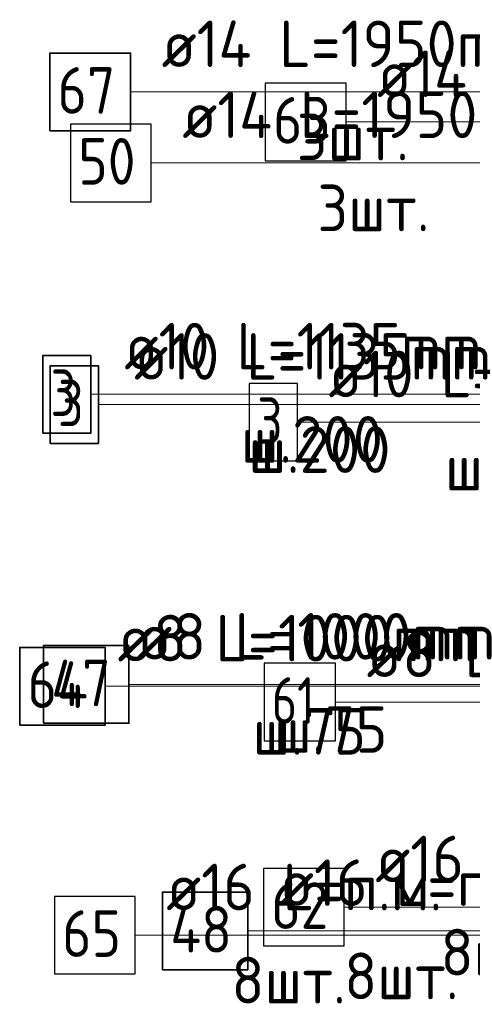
# Model space of a CAD drawing. Header units: metres. Extents: x -38 to 97, y -15 to 21.
# Tile 56 of 205: x 71.664 to 71.955, y 4.241 to 4.875. Entities that reach past the tile are written whole.
import ezdxf

# ---------------------------------------------------------------- set-up
doc = ezdxf.new("R2010")
doc.units = ezdxf.units.M
for name, color, linetype, lineweight in [('XR$3$Арм.стержн. Арматура края', 96, 'Continuous', 35), ('XR$3$Арм.стержн. Доп. арматура', 180, 'Continuous', 35), ('XR$3$Арм.стержн. Хомут', 240, 'Continuous', 35), ('XR$3$Арм.стержн.горизонт. 1', 180, 'Continuous', 35), ('XR$4$Арм.стержн. Арматура края', 96, 'Continuous', 35), ('XR$4$Арм.стержн. Доп. арматура', 180, 'Continuous', 35), ('XR$4$Арм.стержн. Хомут', 240, 'Continuous', 35), ('XR$4$Арм.стержн.горизонт. 1', 180, 'Continuous', 35), ('XR$6$Арм.стержн. Арматура края', 96, 'Continuous', 35), ('XR$6$Арм.стержн. Доп. арматура', 180, 'Continuous', 35), ('XR$6$Арм.стержн. Хомут', 240, 'Continuous', 35), ('XR$6$Арм.стержн.горизонт. 1', 180, 'Continuous', 35)]:
    doc.layers.add(name, color=color, linetype=linetype, lineweight=lineweight)
doc.styles.add('ISOCPEUR', font='txt')

msp = doc.modelspace()

# ---------------------------------------------------------------- linework, layer by layer
at = {"layer": 'XR$3$Арм.стержн. Арматура края', "color": 7, "linetype": 'Continuous', "lineweight": 13, "transparency": 33554687}
msp.add_line((71.84244, 4.61561), (72.14944, 4.61561), dxfattribs=at)
at = {"layer": 'XR$3$Арм.стержн. Арматура края', "color": 7, "linetype": 'Continuous', "lineweight": 25, "transparency": 33554687}
msp.add_lwpolyline([(71.81144, 4.59061), (71.84244, 4.59061), (71.84244, 4.64061), (71.81144, 4.64061), (71.81144, 4.59061)], dxfattribs=at)
at = {"layer": 'XR$3$Арм.стержн. Доп. арматура', "color": 7, "linetype": 'Continuous', "lineweight": 13, "transparency": 33554687}
msp.add_line((71.87373, 4.80895), (72.18973, 4.80895), dxfattribs=at)
at = {"layer": 'XR$3$Арм.стержн. Доп. арматура', "color": 7, "linetype": 'Continuous', "lineweight": 25, "transparency": 33554687}
msp.add_lwpolyline([(71.82173, 4.78395), (71.87373, 4.78395), (71.87373, 4.83395), (71.82173, 4.83395), (71.82173, 4.78395)], dxfattribs=at)
at = {"layer": 'XR$3$Арм.стержн. Хомут', "color": 7, "linetype": 'Continuous', "lineweight": 13, "transparency": 33554687}
msp.add_line((71.86694, 4.4354), (72.14994, 4.4354), dxfattribs=at)
at = {"layer": 'XR$3$Арм.стержн. Хомут', "color": 7, "linetype": 'Continuous', "lineweight": 25, "transparency": 33554687}
msp.add_lwpolyline([(71.82094, 4.4104), (71.86694, 4.4104), (71.86694, 4.4604), (71.82094, 4.4604), (71.82094, 4.4104)], dxfattribs=at)
at = {"layer": 'XR$3$Арм.стержн.горизонт. 1', "color": 7, "linetype": 'Continuous', "lineweight": 13, "transparency": 33554687}
msp.add_line((71.87258, 4.3033), (72.09858, 4.3033), dxfattribs=at)
at = {"layer": 'XR$3$Арм.стержн.горизонт. 1', "color": 7, "linetype": 'Continuous', "lineweight": 25, "transparency": 33554687}
msp.add_lwpolyline([(71.82058, 4.2783), (71.87258, 4.2783), (71.87258, 4.3283), (71.82058, 4.3283), (71.82058, 4.2783)], dxfattribs=at)
at = {"layer": 'XR$4$Арм.стержн. Арматура края', "color": 7, "linetype": 'Continuous', "lineweight": 13, "transparency": 33554687}
msp.add_line((71.70943, 4.63354), (72.01943, 4.63354), dxfattribs=at)
at = {"layer": 'XR$4$Арм.стержн. Арматура края', "color": 7, "linetype": 'Continuous', "lineweight": 35, "transparency": 33554687}
msp.add_lwpolyline([(71.67843, 4.60854), (71.70943, 4.60854), (71.70943, 4.65854), (71.67843, 4.65854), (71.67843, 4.60854)], dxfattribs=at)
at = {"layer": 'XR$4$Арм.стержн. Доп. арматура', "color": 7, "linetype": 'Continuous', "lineweight": 13, "transparency": 33554687}
msp.add_line((71.73496, 4.82825), (72.05096, 4.82825), dxfattribs=at)
at = {"layer": 'XR$4$Арм.стержн. Доп. арматура', "color": 7, "linetype": 'Continuous', "lineweight": 35, "transparency": 33554687}
msp.add_lwpolyline([(71.68296, 4.80325), (71.73496, 4.80325), (71.73496, 4.85325), (71.68296, 4.85325), (71.68296, 4.80325)], dxfattribs=at)
at = {"layer": 'XR$4$Арм.стержн. Хомут', "color": 7, "linetype": 'Continuous', "lineweight": 13, "transparency": 33554687}
msp.add_line((71.71857, 4.44554), (72.00457, 4.44554), dxfattribs=at)
at = {"layer": 'XR$4$Арм.стержн. Хомут', "color": 7, "linetype": 'Continuous', "lineweight": 35, "transparency": 33554687}
msp.add_lwpolyline([(71.66357, 4.42054), (71.71857, 4.42054), (71.71857, 4.47054), (71.66357, 4.47054), (71.66357, 4.42054)], dxfattribs=at)
at = {"layer": 'XR$4$Арм.стержн.горизонт. 1', "color": 7, "linetype": 'Continuous', "lineweight": 13, "transparency": 33554687}
msp.add_line((71.73791, 4.28527), (71.96391, 4.28527), dxfattribs=at)
at = {"layer": 'XR$4$Арм.стержн.горизонт. 1', "color": 7, "linetype": 'Continuous', "lineweight": 25, "transparency": 33554687}
msp.add_lwpolyline([(71.68591, 4.26027), (71.73791, 4.26027), (71.73791, 4.31027), (71.68591, 4.31027), (71.68591, 4.26027)], dxfattribs=at)
at = {"layer": 'XR$6$Арм.стержн. Арматура края', "color": 7, "linetype": 'Continuous', "lineweight": 13, "transparency": 33554687}
msp.add_line((71.71427, 4.62695), (72.02427, 4.62695), dxfattribs=at)
at = {"layer": 'XR$6$Арм.стержн. Арматура края', "color": 7, "linetype": 'Continuous', "lineweight": 35, "transparency": 33554687}
msp.add_lwpolyline([(71.68327, 4.60195), (71.71427, 4.60195), (71.71427, 4.65195), (71.68327, 4.65195), (71.68327, 4.60195)], dxfattribs=at)
at = {"layer": 'XR$6$Арм.стержн. Доп. арматура', "color": 7, "linetype": 'Continuous', "lineweight": 13, "transparency": 33554687}
msp.add_line((71.74827, 4.78257), (72.06427, 4.78257), dxfattribs=at)
at = {"layer": 'XR$6$Арм.стержн. Доп. арматура', "color": 7, "linetype": 'Continuous', "lineweight": 25, "transparency": 33554687}
msp.add_lwpolyline([(71.69627, 4.75757), (71.74827, 4.75757), (71.74827, 4.80757), (71.69627, 4.80757), (71.69627, 4.75757)], dxfattribs=at)
at = {"layer": 'XR$6$Арм.стержн. Хомут', "color": 7, "linetype": 'Continuous', "lineweight": 13, "transparency": 33554687}
msp.add_line((71.73388, 4.4467), (72.01688, 4.4467), dxfattribs=at)
at = {"layer": 'XR$6$Арм.стержн. Хомут', "color": 7, "linetype": 'Continuous', "lineweight": 35, "transparency": 33554687}
msp.add_lwpolyline([(71.67888, 4.4217), (71.73388, 4.4217), (71.73388, 4.4717), (71.67888, 4.4717), (71.67888, 4.4217)], dxfattribs=at)
at = {"layer": 'XR$6$Арм.стержн.горизонт. 1', "color": 7, "linetype": 'Continuous', "lineweight": 13, "transparency": 33554687}
msp.add_line((71.81053, 4.28804), (72.03653, 4.28804), dxfattribs=at)
at = {"layer": 'XR$6$Арм.стержн.горизонт. 1', "color": 7, "linetype": 'Continuous', "lineweight": 35, "transparency": 33554687}
msp.add_lwpolyline([(71.75553, 4.26304), (71.81053, 4.26304), (71.81053, 4.31304), (71.75553, 4.31304), (71.75553, 4.26304)], dxfattribs=at)

# ---------------------------------------------------------------- texts
at = {"layer": 'XR$3$Арм.стержн. Арматура края', "color": 7, "linetype": 'Continuous', "lineweight": 25, "transparency": 33554687, "char_height": 0.03, "attachment_point": 7, "style": 'ISOCPEUR'}
for s, insert, width in [('\\W0.92;ø10 L=1135mm ', (71.86244, 4.63161), 0.2806692), ('\\W0.78;3', (71.81644, 4.60161), 0.0326407), ('\\W0.95;ш.200 ', (71.93744, 4.57161), 0.1311996)]:
    msp.add_mtext(s, dxfattribs=dict(at, insert=insert, width=width))
at = {"layer": 'XR$3$Арм.стержн. Доп. арматура', "color": 7, "linetype": 'Continuous', "lineweight": 25, "transparency": 33554687, "char_height": 0.03, "attachment_point": 7, "style": 'ISOCPEUR'}
for s, insert, width in [('\\W0.94;ø14 L=1760mm ', (71.89373, 4.82495), 0.2899764), ('\\W0.87;63', (71.82673, 4.79495), 0.0550812)]:
    msp.add_mtext(s, dxfattribs=dict(at, insert=insert, width=width))
at = {"layer": 'XR$3$Арм.стержн. Хомут', "color": 7, "linetype": 'Continuous', "lineweight": 25, "transparency": 33554687, "char_height": 0.03, "attachment_point": 7, "style": 'ISOCPEUR'}
for s, insert, width in [('\\W0.96;ø8 L=1000mm ', (71.88694, 4.4514), 0.2722217), ('\\W0.75;61', (71.82594, 4.4214), 0.0472281)]:
    msp.add_mtext(s, dxfattribs=dict(at, insert=insert, width=width))
at = {"layer": 'XR$3$Арм.стержн.горизонт. 1', "color": 7, "linetype": 'Continuous', "lineweight": 25, "transparency": 33554687, "char_height": 0.03, "attachment_point": 7, "style": 'ISOCPEUR'}
for s, insert, width in [('\\W0.94;ø16 L=п.м.', (71.89258, 4.3193), 0.1999832), ('\\W0.87;62', (71.82558, 4.2893), 0.0550811), ('\\W0.94;8шт. ', (71.93458, 4.2593), 0.1161286)]:
    msp.add_mtext(s, dxfattribs=dict(at, insert=insert, width=width))
at = {"layer": 'XR$4$Арм.стержн. Арматура края', "color": 7, "linetype": 'Continuous', "lineweight": 25, "transparency": 33554687, "char_height": 0.03, "attachment_point": 7, "style": 'ISOCPEUR'}
for s, insert, width in [('\\W0.92;ø10 L=1135mm ', (71.73093, 4.64954), 0.2806692), ('\\W0.78;3', (71.68343, 4.61954), 0.0326407), ('\\W0.95;ш.200 ', (71.80593, 4.58954), 0.1311996)]:
    msp.add_mtext(s, dxfattribs=dict(at, insert=insert, width=width))
at = {"layer": 'XR$4$Арм.стержн. Доп. арматура', "color": 7, "linetype": 'Continuous', "lineweight": 25, "transparency": 33554687, "char_height": 0.03, "attachment_point": 7, "style": 'ISOCPEUR'}
for s, insert, width in [('\\W0.94;ø14 L=1950mm ', (71.75496, 4.84425), 0.2899764), ('\\W0.87;67', (71.68796, 4.81425), 0.0550812), ('\\W0.94;3шт. ', (71.84196, 4.78425), 0.1161286)]:
    msp.add_mtext(s, dxfattribs=dict(at, insert=insert, width=width))
at = {"layer": 'XR$4$Арм.стержн. Хомут', "color": 7, "linetype": 'Continuous', "lineweight": 25, "transparency": 33554687, "char_height": 0.03, "attachment_point": 7, "style": 'ISOCPEUR'}
for s, insert, width in [('\\W0.96;ø8 L=1000mm ', (71.72657, 4.46154), 0.2722217), ('\\W0.88;64', (71.66857, 4.43154), 0.0581993), ('\\W0.94;ш.75 ', (71.81357, 4.40154), 0.1100665)]:
    msp.add_mtext(s, dxfattribs=dict(at, insert=insert, width=width))
at = {"layer": 'XR$4$Арм.стержн.горизонт. 1', "color": 7, "linetype": 'Continuous', "lineweight": 25, "transparency": 33554687, "char_height": 0.03, "attachment_point": 7, "style": 'ISOCPEUR'}
for s, insert, width in [('\\W0.94;ø16 L=п.м.', (71.75791, 4.30127), 0.1999831), ('\\W0.87;65', (71.69091, 4.27127), 0.0550812), ('\\W0.94;8шт. ', (71.79991, 4.24127), 0.1161285)]:
    msp.add_mtext(s, dxfattribs=dict(at, insert=insert, width=width))
at = {"layer": 'XR$6$Арм.стержн. Арматура края', "color": 7, "linetype": 'Continuous', "lineweight": 25, "transparency": 33554687, "char_height": 0.03, "attachment_point": 7, "style": 'ISOCPEUR'}
for s, insert, width in [('\\W0.92;ø10 L=1135mm ', (71.73727, 4.64295), 0.2806692), ('\\W0.78;3', (71.68827, 4.61295), 0.0326407), ('\\W0.95;ш.200 ', (71.81077, 4.58295), 0.1311996)]:
    msp.add_mtext(s, dxfattribs=dict(at, insert=insert, width=width))
at = {"layer": 'XR$6$Арм.стержн. Доп. арматура', "color": 7, "linetype": 'Continuous', "lineweight": 25, "transparency": 33554687, "char_height": 0.03, "attachment_point": 7, "style": 'ISOCPEUR'}
for s, insert, width in [('\\W0.94;ø14 L=1950mm ', (71.76827, 4.79857), 0.2899764), ('\\W0.87;50', (71.70127, 4.76857), 0.0550812), ('\\W0.94;3шт. ', (71.85527, 4.73857), 0.1161286)]:
    msp.add_mtext(s, dxfattribs=dict(at, insert=insert, width=width))
at = {"layer": 'XR$6$Арм.стержн. Хомут', "color": 7, "linetype": 'Continuous', "lineweight": 25, "transparency": 33554687, "char_height": 0.03, "attachment_point": 7, "style": 'ISOCPEUR'}
for s, insert, width in [('\\W0.96;ø8 L=1000mm ', (71.73888, 4.4627), 0.2722217), ('\\W0.88;47', (71.68388, 4.4327), 0.0581994), ('\\W0.94;ш.75 ', (71.82738, 4.4027), 0.1100665)]:
    msp.add_mtext(s, dxfattribs=dict(at, insert=insert, width=width))
at = {"layer": 'XR$6$Арм.стержн.горизонт. 1', "color": 7, "linetype": 'Continuous', "lineweight": 25, "transparency": 33554687, "char_height": 0.03, "attachment_point": 7, "style": 'ISOCPEUR'}
for s, insert, width in [('\\W0.94;ø16 L=п.м.', (71.83053, 4.30404), 0.1999832), ('\\W0.88;48', (71.76053, 4.27404), 0.0581994), ('\\W0.94;8шт. ', (71.87253, 4.24404), 0.1161286)]:
    msp.add_mtext(s, dxfattribs=dict(at, insert=insert, width=width))

doc.saveas('drawing.dxf')
